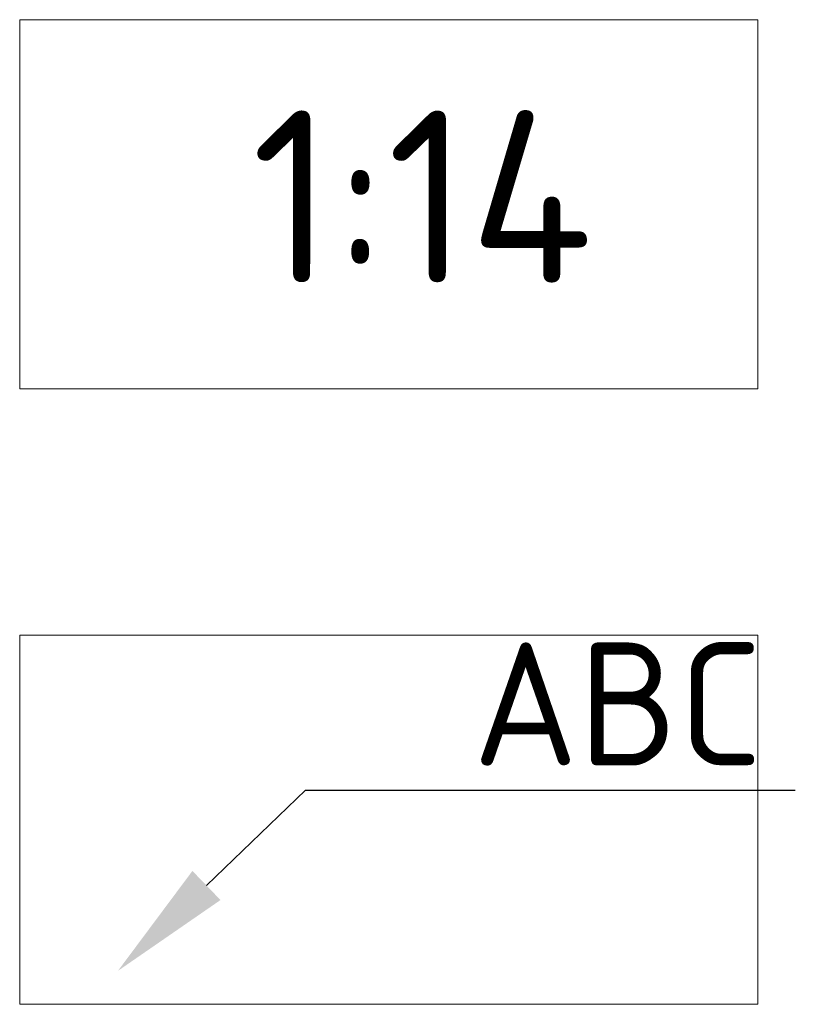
# Model space of a CAD drawing. Header units: metres. Extents: x 197883 to 206898, y 361907 to 364395.
# Tile 90 of 256: x 202035 to 202051, y 362652 to 362672. Entities that reach past the tile are written whole.
import ezdxf
from ezdxf import colors
from ezdxf.entities.mleader import LeaderData, LeaderLine
from ezdxf.math import Vec2, Vec3

# ---------------------------------------------------------------- set-up
doc = ezdxf.new("R2010")
doc.units = ezdxf.units.M
doc.layers.add('X-XX-AL-LEGENDA-G', color=7, linetype='Continuous', lineweight=18)
doc.layers.add('X-XX-AL-VERWIJZING1A_AANZICHT-T25', color=7, linetype='Continuous', lineweight=25)
doc.styles.add('NLCS-ISO-M2000-T25', font='NLCS-ISO.ttf', dxfattribs={"height": 5})

msp = doc.modelspace()

# ---------------------------------------------------------------- linework, layer by layer
at = {"layer": 'X-XX-AL-LEGENDA-G', "flags": 128}
for points in [[(202035.152, 362672.499), (202035.152, 362664.999), (202050.152, 362664.999), (202050.152, 362672.499), (202035.152, 362672.499)], [(202035.152, 362659.992), (202035.152, 362652.492), (202050.152, 362652.492), (202050.152, 362659.992), (202035.152, 362659.992)]]:
    msp.add_lwpolyline(points, dxfattribs=at)

# ---------------------------------------------------------------- texts
at = {"layer": 'X-XX-AL-VERWIJZING1A_AANZICHT-T25', "insert": (202039.864, 362670.655), "char_height": 3.5, "attachment_point": 1, "rotation": 359.9543, "style": 'NLCS-ISO-M2000-T25'}
msp.add_mtext_dynamic_manual_height_columns('1:14', width=3.02095, gutter_width=12.5, heights=[0], dxfattribs=at)

# ---------------------------------------------------------------- leaders
at = {"layer": 'X-XX-AL-VERWIJZING1A_AANZICHT-T25'}
ml = msp.add_multileader_mtext('Standard', dxfattribs=at)
ml.set_content('ABC', color=256, style='NLCS-ISO-M2000-T25')
ml.set_leader_properties(color=256, linetype='ByLayer', lineweight=-1)
ml.build(insert=Vec2(0, 0))
ml.multileader.update_dxf_attribs({"text_left_attachment_type": 5, "text_right_attachment_type": 5, "dogleg_length": 5, "arrow_head_size": 2.5, "scale": 0.5})
ctx = ml.context
ctx.base_point, ctx.scale, ctx.char_height, ctx.arrow_head_size, ctx.landing_gap_size, ctx.plane_origin = Vec3(202043.459, 362656.846), 0.5, 2.5, 2.5, 0.9, Vec3(202043.69, 362684.496)
ctx.left_attachment, ctx.right_attachment = 5, 5
notes = []
notes.append((ctx, [(0, (1, 1, 0), (202040.959, 362656.846), (1, 0), 2.5, [(0, [(202037.148, 362653.171)], 0, [])])]))
ctx.mtext.insert, ctx.mtext.rotation, ctx.mtext.flow_direction = Vec3(202044.359, 362659.846), -4.926864, 5
for ctx, leaders in notes:
    for number, flags, end, landing, length, lines in leaders:
        leader = LeaderData()
        leader.index, (leader.has_last_leader_line, leader.has_dogleg_vector, leader.attachment_direction) = number, flags
        leader.last_leader_point, leader.dogleg_vector, leader.dogleg_length = Vec3(end), Vec3(landing), length
        for number, points, colour, breaks in lines:
            line = LeaderLine()
            line.index, line.vertices, line.color, line.breaks = number, Vec3.list(points), colors.encode_raw_color(colour), breaks
            leader.lines.append(line)
        ctx.leaders.append(leader)

doc.saveas('drawing.dxf')
